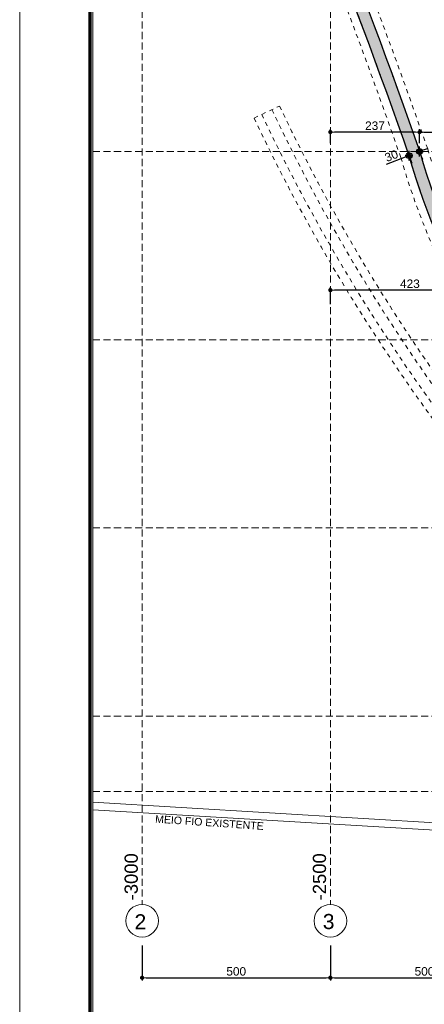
# Model space of a CAD drawing. Header units: millimetres. Extents: x 83 to 471, y -739 to 93.
# Tile 35 of 185: x 94 to 108, y -610 to -575. Entities that reach past the tile are written whole.
import ezdxf
from ezdxf.enums import TextEntityAlignment as Align

# ---------------------------------------------------------------- set-up
doc = ezdxf.new("R2010")
doc.units = ezdxf.units.MM
for name, pattern in [('CYPE_RAYA', [0.225, 0.1125, -0.1125]), ('CYPE_RAYAPUNTOPUNTO', [0.45, 0.225, -0.075, 0, -0.075, 0, -0.075]), ('TRAZO_HUECO', [0.75, 0.5, -0.25])]:
    doc.linetypes.add(name, pattern=pattern)
for name, color, linetype, lineweight in [('.', 7, 'Continuous', 5), ('__MAGNUS.Cota', 30, 'Continuous', 9), ('__MAGNUS.Margem', 7, 'Continuous', 70), ('__MAGNUS.Selo', 7, 'Continuous', 30), ('A-FLOR', 7, 'Continuous', 9), ('BL_CONTORNO', 7, 'Continuous', 30), ('COTA_FORMAS', 7, 'CYPE_RAYAPUNTOPUNTO', 0), ('COTAS', 250, 'Continuous', 5), ('COTAS_REF_LINHAS', 7, 'Continuous', 20), ('PECA_COMPLETA', 7, 'Continuous', 0), ('SAP_DIMENSION_Y_ARM', 7, 'Continuous', 0), ('VIG_HATCH', 7, 'Continuous', 0)]:
    doc.layers.add(name, color=color, linetype=linetype, lineweight=lineweight)
doc.styles.add('Arial', font='arial.ttf')
doc.styles.add('Arial Narrow', font='ARIALN.TTF')
doc.dimstyles.new('Copy of UM_75.000000', dxfattribs={"dimtxt": 0.3, "dimasz": 0.15, "dimexe": 0.1, "dimexo": 0.3, "dimgap": 0.07, "dimtad": 1, "dimdec": 0, "dimlfac": 75, "dimzin": 0, "dimdsep": 46, "dimtxsty": 'Arial', "dimblk": 'DOT', "dimcen": 0.09, "dimdle": 0.1, "dimclrd": 30, "dimclre": 30, "dimclrt": 7, "dimadec": 1, "dimazin": 2, "dimtfac": 1, "dimtdec": 0, "dimtofl": 0, "dimtmove": 0, "dimatfit": 3, "dimldrblk": 'DOT', "dimfxl": 1, "dimtolj": 1, "dimarcsym": 0})

# ---------------------------------------------------------------- blocks, each defined once
blk = doc.blocks.new('*U1866')
at = {"layer": '__MAGNUS.Margem', "lineweight": 9}
blk.add_line((-1005.922513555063, -12.28035149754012), (-1005.922513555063, 828.7196485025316), dxfattribs=at)
at = {"layer": '__MAGNUS.Margem', "linetype": 'Continuous'}
blk.add_line((-980.922513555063, -2.280351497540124), (-980.922513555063, 818.7196485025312), dxfattribs=at)
at = {"layer": '__MAGNUS.Selo', "style": 'Arial Narrow'}
for tag, height, width, p in [('PROPRIETÁRIO', 3.395000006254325, 1.000000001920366, (17.21365262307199, 48.90608562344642)), ('EDIFICAÇÃORESIDENCIAL', 3.395000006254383, 1.00000000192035, (17.21365262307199, 40.60663314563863)), ('ESTRUTURAL', 3.395000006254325, 1.000000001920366, (17.80158844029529, 20.69475924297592)), ('ANTEPROJETO', 2.425000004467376, 1.000000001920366, (111.6862229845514, 13.50243801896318)), ('ARQ01/01', 5.5, 1.000000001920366, (139.4442584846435, 9.49622269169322)), ('INDICADA', 2.425000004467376, 1.000000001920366, (111.5284553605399, 8.00497110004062))]:
    blk.add_attdef(tag, text='', height=height, dxfattribs=dict(at, width=width)).set_placement(p, align=Align.MIDDLE_LEFT)
at = {"layer": '__MAGNUS.Selo', "lineweight": 30, "flags": 104}
for tag, p in [('ENDEREÇODAOBRA', (17.21365262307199, 33.53604236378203)), ('ENDEREÇODAOBRA', (17.21365262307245, 27.86661950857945)), ('TÍTULO', (17.21365262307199, 10.79641230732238))]:
    blk.add_attdef(tag, text='', height=3.395000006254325, dxfattribs=at).set_placement(p, align=Align.MIDDLE_LEFT)
blk = doc.blocks.new('_DOT')
at = {"layer": '__MAGNUS.Cota', "linetype": 'ByBlock'}
blk.add_line((-0.5, 0), (-1, 0), dxfattribs=at)
at = {"layer": '__MAGNUS.Cota', "linetype": 'ByBlock', "const_width": 0.5}
blk.add_lwpolyline([(-0.25, 0, 1), (0.25, 0, 1)], format="xyb", close=True, dxfattribs=at)
blk = doc.blocks.new('*D813')
at = {"layer": 'COTAS', "color": 30, "lineweight": -2}
for p, q in [((98.37113220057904, -608.2889202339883), (98.37113220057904, -609.5296453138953)), ((105.0381322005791, -608.2889202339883), (105.0381322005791, -609.5296453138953)), ((98.52113220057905, -609.4296453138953), (104.8881322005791, -609.4296453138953))]:
    blk.add_line(p, q, dxfattribs=at)
at = {"layer": 'Defpoints', "color": 0}
for p in [(98.37113220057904, -607.9889202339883), (105.0381322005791, -607.9889202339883), (105.0381322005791, -609.4296453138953)]:
    blk.add_point(p, dxfattribs=at)
at = {"layer": 'COTAS', "color": 30, "linetype": 'ByBlock', "lineweight": -2, "xscale": 0.15, "yscale": 0.15, "zscale": 0.15, "rotation": 180}
blk.add_blockref('_DOT', (98.37113220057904, -609.4296453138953), dxfattribs=at)
at = {"layer": 'COTAS', "color": 30, "linetype": 'ByBlock', "lineweight": -2, "xscale": 0.15, "yscale": 0.15, "zscale": 0.15}
blk.add_blockref('_DOT', (105.0381322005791, -609.4296453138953), dxfattribs=at)
at = {"layer": 'COTAS', "color": 7, "insert": (101.7046322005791, -609.2064734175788), "char_height": 0.3, "attachment_point": 5, "style": 'Arial'}
blk.add_mtext('\\A1;500', dxfattribs=at)
blk = doc.blocks.new('*D814')
at = {"layer": 'COTAS', "color": 30, "lineweight": -2}
for p, q in [((105.0381322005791, -608.2889202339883), (105.0381322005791, -609.5296453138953)), ((111.7051322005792, -608.2889202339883), (111.7051322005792, -609.5296453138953)), ((105.1881322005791, -609.4296453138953), (111.5551322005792, -609.4296453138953))]:
    blk.add_line(p, q, dxfattribs=at)
at = {"layer": 'Defpoints', "color": 0}
for p in [(105.0381322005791, -607.9889202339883), (111.7051322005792, -607.9889202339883), (111.7051322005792, -609.4296453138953)]:
    blk.add_point(p, dxfattribs=at)
at = {"layer": 'COTAS', "color": 30, "linetype": 'ByBlock', "lineweight": -2, "xscale": 0.15, "yscale": 0.15, "zscale": 0.15, "rotation": 180}
blk.add_blockref('_DOT', (105.0381322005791, -609.4296453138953), dxfattribs=at)
at = {"layer": 'COTAS', "color": 30, "linetype": 'ByBlock', "lineweight": -2, "xscale": 0.15, "yscale": 0.15, "zscale": 0.15}
blk.add_blockref('_DOT', (111.7051322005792, -609.4296453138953), dxfattribs=at)
at = {"layer": 'COTAS', "color": 7, "insert": (108.3716322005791, -609.2064734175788), "char_height": 0.3, "attachment_point": 5, "style": 'Arial'}
blk.add_mtext('\\A1;500', dxfattribs=at)
blk = doc.blocks.new('PONTO AUXILIAR')
at = {"layer": '.'}
h = blk.add_hatch(color=256, dxfattribs=at)
h.dxf.hatch_style = 1
h.paths.add_polyline_path([(-0.1009483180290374, 0), (5.684341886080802e-15, 0), (5.684341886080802e-15, 0.1009483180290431, 0.414213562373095), (-0.1009483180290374, 0)], is_closed=False)
h.paths.add_polyline_path([(5.684341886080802e-15, -0.1009483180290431, 0.414213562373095), (0.1009483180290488, 0), (5.684341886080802e-15, 0), (5.684341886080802e-15, -0.1009483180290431)], is_closed=False)
for p, q in [((-0.1346530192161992, 0), (0.1346530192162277, 0)), ((5.684341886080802e-15, -0.1734126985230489), (5.684341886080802e-15, 0.1734126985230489))]:
    blk.add_line(p, q)
blk.add_circle((5.684341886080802e-15, 0), 0.1009483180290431)
blk = doc.blocks.new('*D1045')
at = {"layer": 'COTAS', "color": 30, "lineweight": -2}
for p, q in [((105.038132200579, -579.8653079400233), (105.038132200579, -579.3746839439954)), ((108.0490415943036, -579.4746839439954), (105.188132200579, -579.4746839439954)), ((108.1990415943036, -579.8653079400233), (108.1990415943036, -579.3746839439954))]:
    blk.add_line(p, q, dxfattribs=at)
at = {"layer": 'Defpoints', "color": 0}
for p in [(105.038132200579, -579.4746839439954), (105.038132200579, -580.1653079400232), (108.1990415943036, -580.1653079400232)]:
    blk.add_point(p, dxfattribs=at)
at = {"layer": 'COTAS', "color": 30, "linetype": 'ByBlock', "lineweight": -2, "xscale": 0.15, "yscale": 0.15, "zscale": 0.15, "rotation": 180}
blk.add_blockref('_DOT', (105.038132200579, -579.4746839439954), dxfattribs=at)
at = {"layer": 'COTAS', "color": 30, "linetype": 'ByBlock', "lineweight": -2, "xscale": 0.15, "yscale": 0.15, "zscale": 0.15}
blk.add_blockref('_DOT', (108.1990415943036, -579.4746839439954), dxfattribs=at)
at = {"layer": 'COTAS', "color": 7, "insert": (106.6185868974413, -579.2514097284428), "char_height": 0.3, "attachment_point": 5, "style": 'Arial'}
blk.add_mtext('\\A1;237', dxfattribs=at)
blk = doc.blocks.new('*D1046')
at = {"layer": 'COTAS', "color": 30, "lineweight": -2}
for p, q in [((108.1990415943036, -579.8653079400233), (108.1990415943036, -579.3746839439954)), ((108.3490415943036, -579.4746839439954), (111.5551322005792, -579.4746839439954)), ((111.7051322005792, -579.8653079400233), (111.7051322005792, -579.3746839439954))]:
    blk.add_line(p, q, dxfattribs=at)
at = {"layer": 'Defpoints', "color": 0}
for p in [(111.7051322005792, -579.4746839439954), (108.1990415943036, -580.1653079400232), (111.7051322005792, -580.1653079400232)]:
    blk.add_point(p, dxfattribs=at)
at = {"layer": 'COTAS', "color": 30, "linetype": 'ByBlock', "lineweight": -2, "xscale": 0.15, "yscale": 0.15, "zscale": 0.15, "rotation": 180}
blk.add_blockref('_DOT', (108.1990415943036, -579.4746839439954), dxfattribs=at)
at = {"layer": 'COTAS', "color": 30, "linetype": 'ByBlock', "lineweight": -2, "xscale": 0.15, "yscale": 0.15, "zscale": 0.15}
blk.add_blockref('_DOT', (111.7051322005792, -579.4746839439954), dxfattribs=at)
at = {"layer": 'COTAS', "color": 7, "insert": (109.9520868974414, -579.2514097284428), "char_height": 0.3, "attachment_point": 5, "style": 'Arial'}
blk.add_mtext('\\A1;263', dxfattribs=at)
blk = doc.blocks.new('*D1048')
at = {"layer": 'COTAS', "color": 30, "lineweight": -2}
for p, q in [((105.038132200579, -585.5738171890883), (105.038132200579, -584.9729220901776)), ((110.5230410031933, -585.0729220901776), (105.188132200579, -585.0729220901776)), ((110.6730410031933, -585.6535636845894), (110.6730410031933, -584.9729220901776))]:
    blk.add_line(p, q, dxfattribs=at)
at = {"layer": 'Defpoints', "color": 0}
for p in [(105.038132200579, -585.0729220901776), (105.038132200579, -585.8738171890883), (110.6730410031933, -585.9535636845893)]:
    blk.add_point(p, dxfattribs=at)
at = {"layer": 'COTAS', "color": 30, "linetype": 'ByBlock', "lineweight": -2, "xscale": 0.15, "yscale": 0.15, "zscale": 0.15, "rotation": 180}
blk.add_blockref('_DOT', (105.038132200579, -585.0729220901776), dxfattribs=at)
at = {"layer": 'COTAS', "color": 30, "linetype": 'ByBlock', "lineweight": -2, "xscale": 0.15, "yscale": 0.15, "zscale": 0.15}
blk.add_blockref('_DOT', (110.6730410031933, -585.0729220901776), dxfattribs=at)
at = {"layer": 'COTAS', "color": 7, "insert": (107.8555866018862, -584.849647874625), "char_height": 0.3, "attachment_point": 5, "style": 'Arial'}
blk.add_mtext('\\A1;423', dxfattribs=at)
blk = doc.blocks.new('*D1077')
at = {"color": 30, "lineweight": -2}
for p, q in [((108.3083578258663, -580.4446821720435), (108.2354803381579, -580.2584326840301)), ((108.3387287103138, -580.110649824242), (108.4784158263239, -580.0559917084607)), ((107.6866020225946, -580.3658202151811), (107.0174886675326, -580.6276373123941)), ((107.9356053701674, -580.5905363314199), (107.862727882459, -580.4042868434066))]:
    blk.add_line(p, q, dxfattribs=at)
at = {"layer": 'Defpoints', "color": 0}
for p in [(107.8262891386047, -580.3111620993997), (107.8262891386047, -580.3111620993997), (108.1990415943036, -580.1653079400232)]:
    blk.add_point(p, dxfattribs=at)
at = {"color": 30, "linetype": 'ByBlock', "lineweight": -2, "xscale": 0.15, "yscale": 0.15, "zscale": 0.15}
for p, rotation in [((107.8262891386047, -580.3111620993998), 21.36988949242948), ((108.1990415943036, -580.1653079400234), 201.3698894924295)]:
    blk.add_blockref('_DOT', p, dxfattribs=dict(at, rotation=rotation))
at = {"color": 7, "insert": (107.2008434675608, -580.3161342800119), "char_height": 0.3, "attachment_point": 5, "rotation": 21.369889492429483, "style": 'Arial'}
blk.add_mtext('\\A1;30', dxfattribs=at)
blk = doc.blocks.new('*D1167')
at = {"color": 30, "lineweight": -2}
blk.add_arc((138.3731322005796, -566.8313079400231), 1.921955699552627, 4.47281362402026, 85.52718637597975, dxfattribs=at)
at = {"layer": 'Defpoints', "color": 0}
for p in [(138.3731322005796, -557.9293191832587), (140.0375946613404, -565.8703300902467), (96.62457239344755, -566.831307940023), (168.9921038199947, -566.8313079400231), (138.3731322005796, -606.8333079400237)]:
    blk.add_point(p, dxfattribs=at)
at = {"color": 30, "linetype": 'ByBlock', "lineweight": -2, "xscale": 0.15, "yscale": 0.15, "zscale": 0.15}
for p, rotation in [((138.3731322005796, -564.9093522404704), 177.7635931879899), ((140.2950879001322, -566.8313079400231), 272.2364068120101)]:
    blk.add_blockref('_DOT', p, dxfattribs=dict(at, rotation=rotation))
at = {"color": 7, "insert": (139.8913411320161, -565.3130990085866), "char_height": 0.3, "attachment_point": 5, "rotation": 315, "style": 'Arial'}
blk.add_mtext('\\A1;90%%d', dxfattribs=at)
blk = doc.blocks.new('G$C05BD9800')
at = {"layer": 'BL_CONTORNO', "linetype": 'CYPE_RAYA', "lineweight": 9}
blk.add_line((-27.02890293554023, -9.111871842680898), (-26.35078717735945, -8.79146738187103), dxfattribs=at)
blk.add_lwpolyline([(-22.78596901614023, 3.513107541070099, -0.01106201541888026), (-21.61174227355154, 0.08398306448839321, 0.02649444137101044), (-18.3863402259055, -9.900050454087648, 0.2071939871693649), (-9.882679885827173, -18.81551847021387, 0.2110172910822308), (-0.1197103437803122, -18.72616227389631, 0.1747705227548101), (4.736607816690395, -14.27626782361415, 0.08829554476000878), (8.381558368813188, -3.843059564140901), (9.468281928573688, -4.018462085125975, -0.08819353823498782), (5.692996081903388, -14.82050828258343, -0.1637292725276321), (0.3566950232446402, -19.71821428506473, -0.2120889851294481), (-10.34480741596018, -19.81440853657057, -0.2060983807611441), (-19.4067750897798, -10.31289546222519, -0.02041681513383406), (-22.65786747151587, -0.2569930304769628, 0.0115782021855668), (-23.82018378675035, 3.132607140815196)], format="xyb", close=True, dxfattribs=at)
for points in [[(-28.1719184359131, 3.179154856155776, -0.02095977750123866), (-22.91660927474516, -10.09132570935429, 0.2520587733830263), (-10.0912695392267, -23.21680887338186, 0.1604667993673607), (0.0998859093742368, -23.14954595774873, 0.08691403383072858), (10.19150395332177, -17.2714406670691, -0.02984191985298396), (15.1683390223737, -13.687677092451, -0.08044660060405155), (17.56588621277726, -12.49864433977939)], [(-27.89786708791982, 3.301203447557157, -0.02097196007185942), (-22.63056795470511, -10.00049999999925, 0.2521914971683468), (-10.00049999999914, -22.93086737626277, 0.1604170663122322), (2.415845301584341e-13, -22.86662850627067, 0.08690020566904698), (10.00000000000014, -17.04050169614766, -0.02981363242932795), (15.00074999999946, -13.43871046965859, -0.08019868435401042), (17.47727468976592, -12.21202961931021, 0.08019868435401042)], [(-27.69232857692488, 3.392739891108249, -0.02098113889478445), (-22.41602149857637, -9.932425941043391, 0.2522931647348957), (-9.932421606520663, -22.71641158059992, 0.1603787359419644), (-0.07490116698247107, -22.65443510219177, 0.08688946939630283), (9.856362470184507, -16.86730537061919, -0.02979307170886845), (14.87512546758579, -13.25194396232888, -0.08002149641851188), (17.4108160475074, -11.99706857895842)], [(-28.37745694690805, 3.087618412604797, -0.02095068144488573), (-23.13112506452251, -10.15948943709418, 0.2519612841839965), (-10.15934550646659, -23.43126530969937, 0.1605031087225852), (0.1748131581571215, -23.36172891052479, 0.08692405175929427), (10.33512239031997, -17.44465276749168, -0.02986381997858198), (15.29410156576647, -13.87435833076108, -0.08064196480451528), (17.63234485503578, -12.71360538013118)], [(-22.55578879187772, -1.824647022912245, 0.02468534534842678), (-19.95178477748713, -9.99999999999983, 0.2197926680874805), (-11.01913573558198, -20.00100764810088, 0.2221348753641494), (0.7244756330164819, -20.00099999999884, 0.1448688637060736), (6.052604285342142, -15.00074999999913, 0.02936374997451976), (8.970818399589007, -8.415814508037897, -0.02936374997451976)], [(-23.06327849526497, -1.959105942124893, 0.02463954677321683), (-20.44915708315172, -10.16882156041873, 0.2194182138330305), (-11.23471470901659, -20.47975946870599, 0.2221376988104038), (0.9535828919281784, -20.47342956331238, 0.1452826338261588), (6.512885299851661, -15.25365153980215, 0.029420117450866), (9.462451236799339, -8.599994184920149)], [(-22.845782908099, -1.901480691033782, 0.02465903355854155), (-20.23600685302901, -10.09644551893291, 0.2195761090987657), (-11.14232585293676, -20.2745796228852, 0.222136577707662), (0.8553954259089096, -20.27095963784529, 0.1451087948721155), (6.315610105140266, -15.14528908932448, 0.02939618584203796), (9.251751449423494, -8.52106003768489)], [(16.80675853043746, -19.36048054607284, 0.1353800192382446), (4.999626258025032, -22.81578895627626, -0.3253906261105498), (-20.00100001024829, -19.17632811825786, -0.06295070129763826), (-26.55432529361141, -8.88736990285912, 0.06295070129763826)], [(16.80325487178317, -19.13550782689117, 0.1352947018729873), (4.88794872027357, -22.62030539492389, -0.3251372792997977), (-19.83538541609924, -19.02356842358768, -0.06288978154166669), (-26.35089008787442, -8.791249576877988)], [(16.81493373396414, -19.88541689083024, 0.1355822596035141), (5.260472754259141, -23.27176502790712, -0.3259672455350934), (-20.38751076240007, -19.53265795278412, -0.06309000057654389), (-27.02900744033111, -9.111650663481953)], [(16.81143007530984, -19.66044417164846, 0.1354950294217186), (5.148635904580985, -23.07637279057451, -0.3257225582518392), (-20.22185037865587, -19.37996360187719, -0.06303078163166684), (-26.82557223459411, -9.015530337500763)]]:
    blk.add_lwpolyline(points, format="xyb", dxfattribs=at)

msp = doc.modelspace()

# ---------------------------------------------------------------- hatches: boundary and pattern name
at = {"layer": 'VIG_HATCH', "true_color": 0xe6f9ff}
h = msp.add_hatch(color=7, dxfattribs=at)
h.dxf.hatch_style = 1
edge = h.paths.add_edge_path()
edge.add_arc((-113.9596115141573, -657.7838659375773), 235.3276602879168, 19.248127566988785, 23.90349956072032, ccw=False)
edge.add_arc((132.6172519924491, -573.1619020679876), 25.40029533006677, 196.1000521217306, 252.5457001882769)
edge.add_arc((131.5761016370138, -577.1202332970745), 21.31281529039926, 252.0239709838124, 288.72404463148)
edge.add_arc((122.8424350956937, -555.3418088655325), 44.76054438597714, 290.363169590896, 310.2985950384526)
edge.add_arc((195.5577230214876, -643.4312152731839), 69.47051705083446, 122.28797161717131, 129.0490994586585, ccw=False)
edge.add_arc((165.0206509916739, -593.983026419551), 11.37193978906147, 107.10356874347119, 125.3059976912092, ccw=False)
edge.add_line((161.6761651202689, -583.1140140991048), (161.7938050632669, -583.4963239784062))
edge.add_arc((165.020650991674, -593.9830264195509), 10.97193978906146, 107.103568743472, 125.3606112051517)
edge.add_arc((195.5577230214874, -643.431215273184), 69.07051705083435, 122.279164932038, 129.0454945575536)
edge.add_arc((122.8424350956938, -555.3418088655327), 45.16054438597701, 290.3559276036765, 310.29304095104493, ccw=False)
edge.add_arc((131.5761016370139, -577.1202332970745), 21.71281529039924, 252.0287803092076, 288.7391804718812, ccw=False)
edge.add_arc((132.617251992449, -573.1619020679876), 25.80029533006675, 196.1245673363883, 252.5416587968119, ccw=False)
edge.add_arc((-113.9596115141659, -657.7838659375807), 234.9276602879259, 19.25079666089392, 23.90349956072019)
edge.add_line((100.8181172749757, -562.5917823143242), (101.1838089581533, -562.4297033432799))
edge.add_line((101.1838089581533, -562.4297033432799), (101.1838089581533, -562.4297033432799))

# ---------------------------------------------------------------- linework, layer by layer
at = {"layer": 'A-FLOR'}
for p, q in [((124.337701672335, -604.8789262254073), (96.62457239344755, -603.2113630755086)), ((96.62457239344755, -603.478525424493), (124.3236732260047, -605.1452444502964))]:
    msp.add_line(p, q, dxfattribs=at)
at = {"layer": 'BL_CONTORNO'}
msp.add_lwpolyline([(101.1838089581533, -562.4297033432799, -0.0203156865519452), (108.2131841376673, -580.2057983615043, 0.2513943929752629), (124.9985603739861, -597.3926787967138, 0.1615172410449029), (138.4177384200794, -597.3050816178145, 0.0872047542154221), (151.7922606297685, -589.4799683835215, -0.02950954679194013), (158.4483173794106, -584.7026468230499, -0.07959050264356), (161.6761651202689, -583.1140140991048), (161.7938050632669, -583.4963239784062, 0.07983031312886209), (158.6709627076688, -585.0351260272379, 0.02953226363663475), (152.0476300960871, -589.7878732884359, -0.08721217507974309), (138.5515746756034, -597.6820698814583, -0.161563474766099), (124.8768463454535, -597.7737154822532, -0.2512619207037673), (107.8319361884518, -580.3273301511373, 0.0203040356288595), (100.8181172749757, -562.5917823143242), (101.1838089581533, -562.4297033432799)], format="xyb", dxfattribs=at)
at = {"layer": 'COTA_FORMAS', "linetype": 'TRAZO_HUECO', "ltscale": 0.5}
for p, q in [((98.37113220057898, -557.9293191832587), (98.3711322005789, -606.8333079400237)), ((105.0381322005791, -557.9293191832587), (105.038132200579, -606.8333079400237)), ((96.62457239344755, -580.1653079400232), (168.9921038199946, -580.1653079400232)), ((96.62457239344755, -586.8323079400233), (168.9921038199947, -586.8323079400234)), ((96.62457239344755, -593.4993079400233), (168.9921038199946, -593.4993079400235)), ((96.62457239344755, -600.1663079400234), (168.9921038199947, -600.1663079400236)), ((96.62457239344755, -602.8331079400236), (168.9921038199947, -602.8331079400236))]:
    msp.add_line(p, q, dxfattribs=at)
at = {"layer": 'COTAS_REF_LINHAS', "color": 7}
for centre in [(98.37113220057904, -607.411114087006), (105.0381322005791, -607.411114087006)]:
    msp.add_circle(centre, 0.5778061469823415, dxfattribs=at)
at = {"layer": 'PECA_COMPLETA'}
msp.add_lwpolyline([(194.5179713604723, -639.269497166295), (96.62457239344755, -639.269497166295), (96.62457239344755, -557.9293191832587), (194.5179713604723, -557.9293191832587)], close=True, dxfattribs=at)

# ---------------------------------------------------------------- block references
at = {"xscale": 1.33333333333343, "yscale": 1.33333333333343, "zscale": 1.33333333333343}
msp.add_blockref('G$C05BD9800', (138.3731322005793, -566.831307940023), dxfattribs=at)
for p in [(107.8262891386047, -580.3111620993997), (108.1990415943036, -580.1653079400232)]:
    msp.add_blockref('PONTO AUXILIAR', p)
at = {"layer": '__MAGNUS.Selo', "color": 7, "true_color": 0xffffff, "xscale": 0.0999999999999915, "yscale": 0.0999999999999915, "zscale": 0.0999999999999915}
msp.add_blockref('*U1866', (194.6288868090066, -639.7363194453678), dxfattribs=at)

# ---------------------------------------------------------------- texts
at = {"layer": 'COTAS_REF_LINHAS', "color": 7, "style": 'Arial'}
for s, p in [('2', (98.10311880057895, -607.714667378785)), ('3', (104.770118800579, -607.7052080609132))]:
    msp.add_text(s, height=0.5333600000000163, dxfattribs=at).set_placement(p)
at = {"layer": 'COTAS_REF_LINHAS', "color": 7, "char_height": 0.4666900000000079, "width": 0.2489013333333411, "attachment_point": 1, "rotation": 90.00000000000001, "style": 'Arial'}
for s, insert in [('-3000', (97.75104623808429, -606.6872857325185)), ('-2500', (104.4180462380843, -606.6872857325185))]:
    msp.add_mtext(s, dxfattribs=dict(at, insert=insert))
at = {"layer": 'SAP_DIMENSION_Y_ARM', "lineweight": 9, "style": 'Arial'}
msp.add_text('MEIO FIO EXISTENTE', height=0.2666800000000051, rotation=356.1229313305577, dxfattribs=at).set_placement((98.8265018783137, -603.9342324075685))

# ---------------------------------------------------------------- dimensions: what is measured, and where the dimension line sits
dim = msp.add_angular_dim_2l(base=(140.0375946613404, -565.8703300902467), line1=((96.62457239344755, -566.831307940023), (168.9921038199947, -566.8313079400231)), line2=((138.3731322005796, -557.9293191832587), (138.3731322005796, -606.8333079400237)), dimstyle='Copy of UM_75.000000')
dim.commit()
dim.dimension.update_dxf_attribs({"geometry": '*D1167', "text_midpoint": (139.8913411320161, -565.3130990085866)})
dim = msp.add_linear_dim(base=(107.8262891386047, -580.3111620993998), p1=(108.1990415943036, -580.1653079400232), p2=(107.8262891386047, -580.3111620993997), angle=201.36988949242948, dimstyle='Copy of UM_75.000000')
dim.commit()
dim.dimension.update_dxf_attribs({"geometry": '*D1077', "text_midpoint": (107.2822017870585, -580.5240578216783), "dimtype": 161})
at = {"layer": 'COTAS'}
for base, p1, p2, picture, middle in [((105.038132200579, -579.4746839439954), (108.1990415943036, -580.1653079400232), (105.038132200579, -580.1653079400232), '*D1045', (106.6185868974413, -579.2514097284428)), ((111.7051322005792, -579.4746839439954), (108.1990415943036, -580.1653079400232), (111.7051322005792, -580.1653079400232), '*D1046', (109.9520868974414, -579.2514097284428)), ((105.038132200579, -585.0729220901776), (110.6730410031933, -585.9535636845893), (105.038132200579, -585.8738171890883), '*D1048', (107.8555866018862, -584.849647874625)), ((105.0381322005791, -609.4296453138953), (98.37113220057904, -607.9889202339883), (105.0381322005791, -607.9889202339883), '*D813', (101.7046322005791, -609.2064734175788)), ((111.7051322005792, -609.4296453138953), (105.0381322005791, -607.9889202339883), (111.7051322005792, -607.9889202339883), '*D814', (108.3716322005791, -609.2064734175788))]:
    dim = msp.add_linear_dim(base=base, p1=p1, p2=p2, dimstyle='Copy of UM_75.000000', dxfattribs=at)
    dim.commit()
    dim.dimension.update_dxf_attribs({"geometry": picture, "text_midpoint": middle})

doc.saveas('drawing.dxf')
